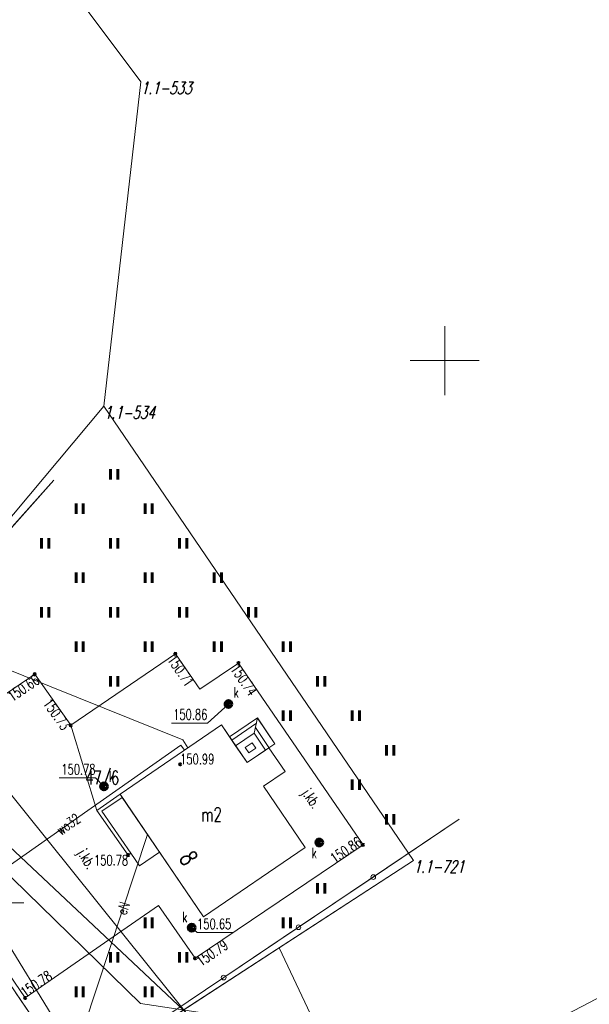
# Model space of a CAD drawing. Header units: metres. Extents: x 7582703 to 7587334, y 6019078 to 6022350.
# Tile 81 of 88: x 7584469 to 7584510, y 6021703 to 6021775. Entities that reach past the tile are written whole.
import ezdxf
from ezdxf.enums import TextEntityAlignment as Align

# ---------------------------------------------------------------- set-up
doc = ezdxf.new("R2010")
doc.units = ezdxf.units.M
doc.header["$MEASUREMENT"] = 0
doc.linetypes.add('EGDE', pattern=[0])
doc.layers.get('0').update_dxf_attribs({"color": 250, "linetype": 'CONTINUOUS', "lineweight": 100})
doc.layers.add('Dzialki', color=7, linetype='EGDE', lineweight=60)
doc.styles.get("Standard").update_dxf_attribs({"font": 'Simplex.SHX', "width": 0.75})

# ---------------------------------------------------------------- blocks, each defined once
blk = doc.blocks.new('1_OTRS')
at = {"linetype": 'Continuous'}
blk.add_circle((0, 0), 0.045, dxfattribs=at)
blk = doc.blocks.new('1_OTZT')
at = {"linetype": 'Continuous'}
for p, q in [((-0.2625, -0.375), (-0.2625, 0.375)), ((0.2625, -0.375), (0.2625, 0.375))]:
    blk.add_line(p, q, dxfattribs=at)
blk = doc.blocks.new('4_SUPS')
at = {"linetype": 'Continuous'}
blk.add_circle((0, 0), 0.0625, dxfattribs=at)
blk = doc.blocks.new('4_SUPW')
at = {"linetype": 'Continuous'}
blk.add_circle((0, 0), 0.25, dxfattribs=at)

msp = doc.modelspace()

# ---------------------------------------------------------------- linework, layer by layer
at = {"layer": 'Dzialki', "lineweight": 9}
for p, q in [((7584477.98, 6021770.2), (7584432.33, 6021831.23)), ((7584477.98, 6021770.2), (7584470.05, 6021780.81)), ((7584475.31, 6021746.69), (7584477.98, 6021770.2)), ((7584475.31, 6021746.69), (7584477.98, 6021770.2)), ((7584500, 6021747.5), (7584500, 6021752.5)), ((7584497.5, 6021750), (7584502.5, 6021750)), ((7584457.74, 6021725.79), (7584475.31, 6021746.69)), ((7584475.31, 6021746.69), (7584457.74, 6021725.79)), ((7584497.74, 6021713.79), (7584475.31, 6021746.69)), ((7584497.74, 6021713.79), (7584475.31, 6021746.69)), ((7584471.68, 6021741.33), (7584457.85, 6021725.97)), ((7584467.274, 6021736.437), (7584471.68, 6021741.33)), ((7584481.02, 6021722.52), (7584457.95, 6021731.8)), ((7584488.453, 6021693.787), (7584457.95, 6021731.8)), ((7584472.9, 6021723.58), (7584480.48, 6021728.76)), ((7584472.9, 6021723.58), (7584480.48, 6021728.76)), ((7584480.48, 6021728.76), (7584482.25, 6021726.19)), ((7584480.48, 6021728.76), (7584482.25, 6021726.19)), ((7584482.25, 6021726.19), (7584485.06, 6021728.09)), ((7584482.25, 6021726.19), (7584485.06, 6021728.09)), ((7584485.06, 6021728.09), (7584494.08, 6021714.92)), ((7584485.06, 6021728.09), (7584494.08, 6021714.92)), ((7584461.03, 6021721.01), (7584470.29, 6021727.28)), ((7584461.03, 6021721.01), (7584470.29, 6021727.28)), ((7584470.29, 6021727.28), (7584472.9, 6021723.58)), ((7584470.29, 6021727.28), (7584472.9, 6021723.58)), ((7584477.962, 6021703.432), (7584455.603, 6021725.202)), ((7584484.33, 6021725.12), (7584482.8, 6021723.737)), ((7584480.194, 6021723.737), (7584482.8, 6021723.737)), ((7584484.41, 6021722.74), (7584486.44, 6021724.12)), ((7584484.41, 6021722.74), (7584486.44, 6021724.12)), ((7584484.567, 6021722.512), (7584486.351, 6021723.738)), ((7584486.44, 6021724.12), (7584486.18, 6021723.01)), ((7584487.68, 6021722.24), (7584486.433, 6021724.089)), ((7584486.44, 6021724.12), (7584487.68, 6021722.24)), ((7584486.44, 6021724.12), (7584487.68, 6021722.24)), ((7584472.9, 6021723.58), (7584474.78, 6021717.4)), ((7584476.47, 6021718.6), (7584483.82, 6021723.61)), ((7584483.82, 6021723.61), (7584476.47, 6021718.6)), ((7584483.82, 6021723.61), (7584484.41, 6021722.74)), ((7584485.68, 6021720.88), (7584483.82, 6021723.61)), ((7584484.85, 6021722.1), (7584486.181, 6021723.015)), ((7584486.18, 6021723.01), (7584484.85, 6021722.1)), ((7584484.85, 6021722.1), (7584486.18, 6021723.01)), ((7584487.01, 6021721.79), (7584486.18, 6021723.01)), ((7584486.18, 6021723.01), (7584487.01, 6021721.79)), ((7584487.265, 6021721.96), (7584486.277, 6021723.426)), ((7584481.382, 6021721.948), (7584481.02, 6021722.52)), ((7584484.85, 6021722.1), (7584484.41, 6021722.74)), ((7584485.544, 6021721.969), (7584486.049, 6021722.314)), ((7584486.049, 6021722.314), (7584486.316, 6021721.921)), ((7584487.68, 6021722.24), (7584487.25, 6021721.95)), ((7584487.68, 6021722.24), (7584487.25, 6021721.95)), ((7584480.87, 6021722.15), (7584465.22, 6021711.14)), ((7584481.132, 6021721.778), (7584480.87, 6021722.15)), ((7584485.68, 6021720.88), (7584484.85, 6021722.1)), ((7584485.811, 6021721.576), (7584485.544, 6021721.969)), ((7584487.25, 6021721.95), (7584485.68, 6021720.88)), ((7584487.01, 6021721.79), (7584485.68, 6021720.88)), ((7584486.316, 6021721.921), (7584485.811, 6021721.576)), ((7584487.25, 6021721.95), (7584487.01, 6021721.79)), ((7584487.25, 6021721.95), (7584488.43, 6021720.23)), ((7584488.43, 6021720.23), (7584487.25, 6021721.95)), ((7584488.43, 6021720.23), (7584486.86, 6021719.16)), ((7584486.86, 6021719.16), (7584488.43, 6021720.23)), ((7584472.063, 6021719.765), (7584474.696, 6021719.765)), ((7584475.31, 6021719.15), (7584474.696, 6021719.765)), ((7584486.86, 6021719.16), (7584489.88, 6021714.72)), ((7584489.88, 6021714.72), (7584486.86, 6021719.16)), ((7584482.526, 6021701.595), (7584464.361, 6021718.645)), ((7584474.78, 6021717.4), (7584476.47, 6021718.6)), ((7584476.47, 6021718.6), (7584474.78, 6021717.4)), ((7584475.15, 6021717.35), (7584476.63, 6021718.36)), ((7584475.15, 6021717.35), (7584476.63, 6021718.36)), ((7584476.47, 6021718.6), (7584482.53, 6021709.71)), ((7584476.63, 6021718.36), (7584476.47, 6021718.6)), ((7584476.63, 6021718.36), (7584479.34, 6021714.39)), ((7584477.06, 6021714.18), (7584474.78, 6021717.4)), ((7584474.78, 6021717.4), (7584477.06, 6021714.18)), ((7584476.55, 6021715.32), (7584475.15, 6021717.35)), ((7584477.25, 6021714.31), (7584475.15, 6021717.35)), ((7584473.14, 6021698.02), (7584501.05, 6021716.77)), ((7584501.05, 6021716.77), (7584494.824, 6021712.588)), ((7584472.42, 6021697.38), (7584478.472, 6021715.663)), ((7584477.25, 6021714.31), (7584476.55, 6021715.32)), ((7584479.34, 6021714.39), (7584477.88, 6021713.4)), ((7584479.34, 6021714.39), (7584477.88, 6021713.4)), ((7584482.53, 6021709.71), (7584479.34, 6021714.39)), ((7584494.08, 6021714.92), (7584481.91, 6021706.7)), ((7584494.08, 6021714.92), (7584481.91, 6021706.7)), ((7584489.88, 6021714.72), (7584482.53, 6021709.71)), ((7584482.53, 6021709.71), (7584489.88, 6021714.72)), ((7584472.58, 6021697.45), (7584497.74, 6021713.79)), ((7584477.25, 6021714.31), (7584477.06, 6021714.18)), ((7584477.06, 6021714.18), (7584477.25, 6021714.31)), ((7584477.88, 6021713.4), (7584477.25, 6021714.31)), ((7584477.88, 6021713.4), (7584477.25, 6021714.31)), ((7584488, 6021707.46), (7584497.74, 6021713.79)), ((7584494.824, 6021712.588), (7584489.403, 6021708.946)), ((7584526.76, 6021711.95), (7584493.95, 6021694.92)), ((7584464.45, 6021710.73), (7584473.14, 6021698.02)), ((7584469.6, 6021703.83), (7584465.01, 6021710.54)), ((7584469.6, 6021703.83), (7584465.01, 6021710.54)), ((7584466.863, 6021710.722), (7584469.496, 6021710.722)), ((7584479.26, 6021710.53), (7584475.97, 6021708.25)), ((7584479.26, 6021710.53), (7584475.97, 6021708.25)), ((7584481.91, 6021706.7), (7584479.26, 6021710.53)), ((7584481.91, 6021706.7), (7584479.26, 6021710.53)), ((7584467.253, 6021709.537), (7584472.489, 6021701.018)), ((7584481.66, 6021708.92), (7584482.057, 6021708.565)), ((7584489.403, 6021708.946), (7584483.982, 6021705.304)), ((7584475.97, 6021708.25), (7584469.6, 6021703.83)), ((7584475.97, 6021708.25), (7584469.6, 6021703.83)), ((7584482.057, 6021708.565), (7584484.662, 6021708.565)), ((7584472.58, 6021697.45), (7584488, 6021707.46)), ((7584493.95, 6021694.92), (7584488, 6021707.46)), ((7584483.982, 6021705.304), (7584478.561, 6021701.662)), ((7584473.14, 6021698.02), (7584468.907, 6021704.211)), ((7584483.409, 6021702.601), (7584477.962, 6021703.432))]:
    msp.add_line(p, q, dxfattribs=at)
for centre in [(7584494.824, 6021712.588), (7584489.403, 6021708.946), (7584483.982, 6021705.304)]:
    msp.add_circle(centre, 0.17, dxfattribs=at)

# ---------------------------------------------------------------- block references
for name, p in [('1_OTZT', (7584476.05, 6021741.77)), ('1_OTZT', (7584473.55, 6021739.27)), ('1_OTZT', (7584478.55, 6021739.27)), ('1_OTZT', (7584471.05, 6021736.77)), ('1_OTZT', (7584476.05, 6021736.77)), ('1_OTZT', (7584481.05, 6021736.77)), ('1_OTZT', (7584473.55, 6021734.27)), ('1_OTZT', (7584478.55, 6021734.27)), ('1_OTZT', (7584483.55, 6021734.27)), ('1_OTZT', (7584471.05, 6021731.77)), ('1_OTZT', (7584476.05, 6021731.77)), ('1_OTZT', (7584481.05, 6021731.77)), ('1_OTZT', (7584486.05, 6021731.77)), ('1_OTZT', (7584473.55, 6021729.27)), ('1_OTZT', (7584478.55, 6021729.27)), ('1_OTZT', (7584483.55, 6021729.27)), ('1_OTZT', (7584488.55, 6021729.27)), ('1_OTRS', (7584480.48, 6021728.76)), ('1_OTRS', (7584485.06, 6021728.09)), ('1_OTRS', (7584470.29, 6021727.28)), ('1_OTZT', (7584476.05, 6021726.77)), ('1_OTZT', (7584491.05, 6021726.77)), ('4_SUPW', (7584484.33, 6021725.12)), ('4_SUPS', (7584484.33, 6021725.12)), ('1_OTZT', (7584488.55, 6021724.27)), ('1_OTZT', (7584493.55, 6021724.27)), ('1_OTRS', (7584472.9, 6021723.58)), ('1_OTZT', (7584491.05, 6021721.77)), ('1_OTZT', (7584496.05, 6021721.77)), ('1_OTRS', (7584480.83, 6021720.754)), ('4_SUPW', (7584475.31, 6021719.15)), ('1_OTZT', (7584493.55, 6021719.27)), ('4_SUPS', (7584475.31, 6021719.15)), ('1_OTZT', (7584496.05, 6021716.77)), ('4_SUPW', (7584490.91, 6021715.09)), ('4_SUPS', (7584490.91, 6021715.09)), ('1_OTRS', (7584494.08, 6021714.92)), ('1_OTRS', (7584477.06, 6021714.18)), ('1_OTZT', (7584491.05, 6021711.77)), ('1_OTZT', (7584478.55, 6021709.27)), ('1_OTZT', (7584488.55, 6021709.27)), ('4_SUPW', (7584481.66, 6021708.92)), ('4_SUPS', (7584481.66, 6021708.92)), ('1_OTZT', (7584476.05, 6021706.77)), ('1_OTZT', (7584481.05, 6021706.77)), ('1_OTRS', (7584481.91, 6021706.7)), ('1_OTZT', (7584473.55, 6021704.27)), ('1_OTZT', (7584478.55, 6021704.27)), ('1_OTRS', (7584469.6, 6021703.83))]:
    msp.add_blockref(name, p, dxfattribs=at)

# ---------------------------------------------------------------- texts
at = {"layer": 'Dzialki', "lineweight": 9, "oblique": 15, "width": 0.7}
for s, p in [('1.1-533', (7584477.98, 6021770.2)), ('1.1-534', (7584475.31, 6021746.69)), ('1.1-721', (7584497.74, 6021713.79))]:
    msp.add_text(s, height=0.9, dxfattribs=at).set_placement(p, align=Align.TOP_LEFT)
at = {"layer": 'Dzialki', "lineweight": 9, "width": 0.7}
for s, rotation, p in [('150.71', 304.55581, (7584480.48, 6021728.76)), ('150.74', 304.40685, (7584485.06, 6021728.09)), ('150.79', 34.03633, (7584481.91, 6021706.7))]:
    msp.add_text(s, height=0.75, rotation=rotation, dxfattribs=at).set_placement(p, align=Align.TOP_LEFT)
for s, rotation, p in [('150.66', 34.03982, (7584470.29, 6021727.28)), ('150.73', 305.23834, (7584472.9, 6021723.58))]:
    msp.add_text(s, height=0.75, rotation=rotation, dxfattribs=at).set_placement(p, align=Align.TOP_RIGHT)
for s, p in [('k', (7584484.699, 6021725.585)), ('150.99', (7584480.83, 6021720.754)), ('k', (7584475.668, 6021719.496)), ('150.65', (7584482.057, 6021708.815))]:
    msp.add_text(s, height=0.75, dxfattribs=at).set_placement(p)
for s, p in [('150.86', (7584482.8, 6021723.987)), ('150.78', (7584474.696, 6021720.015)), ('k', (7584481.357, 6021709.308))]:
    msp.add_text(s, height=0.75, dxfattribs=at).set_placement(p, align=Align.RIGHT)
msp.add_text('47/6', height=1, dxfattribs=at).set_placement((7584473.956, 6021720.286), align=Align.TOP_LEFT)
for s, rotation, p in [('j.kb.', 304.99202, (7584490.253, 6021718.235)), ('wo32', 35.12694, (7584472.717, 6021716.414)), ('j.kb.', 301.53479, (7584473.965, 6021713.866)), ('eN', 71.68739, (7584476.702, 6021710.317))]:
    msp.add_text(s, height=0.75, rotation=rotation, dxfattribs=at).set_placement(p, align=Align.MIDDLE)
msp.add_text('m2', height=1, dxfattribs=at).set_placement((7584483.098, 6021717.12), align=Align.MIDDLE)
msp.add_text('150.86', height=0.75, rotation=33.8806, dxfattribs=at).set_placement((7584494.08, 6021714.92), align=Align.RIGHT)
for s, height, rotation, p in [('8', 1.25, 302.25471, (7584480.717, 6021713.944)), ('150.78', 0.75, 34.7559, (7584469.6, 6021703.83))]:
    msp.add_text(s, height=height, rotation=rotation, dxfattribs=at).set_placement(p)
for s, p in [('k', (7584490.733, 6021714.711)), ('150.78', (7584477.06, 6021714.18))]:
    msp.add_text(s, height=0.75, dxfattribs=at).set_placement(p, align=Align.TOP_RIGHT)

doc.saveas('drawing.dxf')
